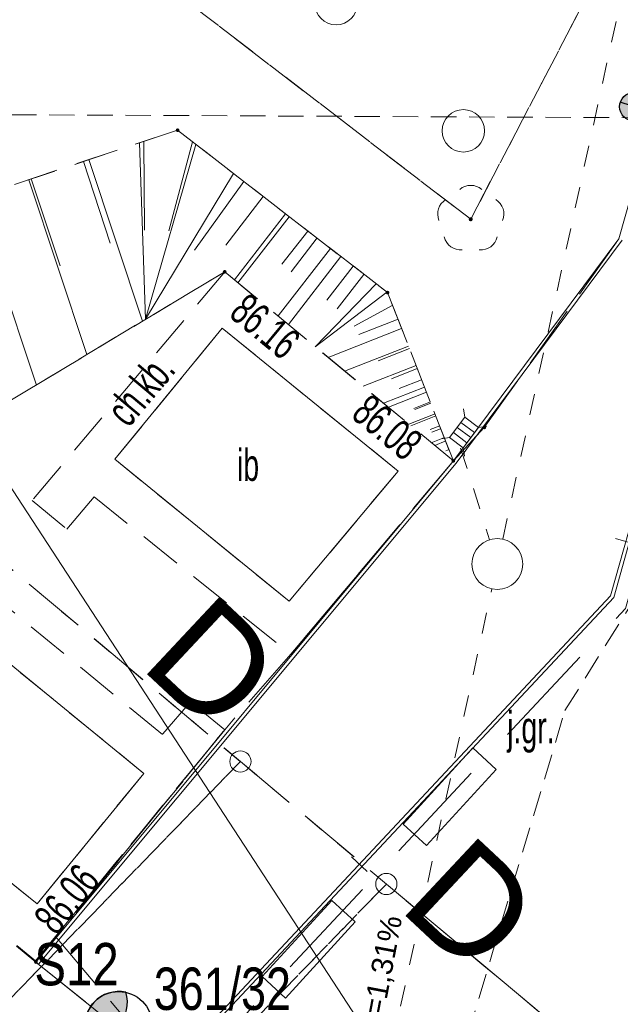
# Model space of a CAD drawing. Header units: metres. Extents: x 6541766 to 6542178, y 5894743 to 5895314.
# Tile 11 of 77: x 6541830 to 6541844, y 5895007 to 5895030. Entities that reach past the tile are written whole.
import ezdxf
from ezdxf.enums import TextEntityAlignment as Align

# ---------------------------------------------------------------- set-up
doc = ezdxf.new("R2010")
doc.units = ezdxf.units.M
for name, pattern in [('0.5_0.5', [1, 0.5, -0.5]), ('1.0_0.5', [1.5, 1, -0.5]), ('1.5_0.5', [2, 1.5, -0.5]), ('2', [0.9, 0.6, -0.3]), ('DASHED', [0.75, 0.5, -0.25]), ('egkk-500', [2, 1.5, -0.5]), ('egug-500', [1, 0.5, -0.5])]:
    doc.linetypes.add(name, pattern=pattern)
for name, color, linetype in [('000 Inne (niezydentyfikowane)', 7, 'Continuous'), ('211-numer działki ewidencyjnej', 7, 'Continuous'), ('217-kontur klasyfikacyjny', 7, 'Continuous'), ('218-kontur użytku gruntowego', 7, 'Continuous'), ('219-działka ewidencyjna', 7, 'Continuous'), ('chodnik', 7, 'Continuous'), ('chodnik-Atr17', 7, 'Continuous'), ('inna budowla', 7, 'Continuous'), ('inna budowla-Atr17', 7, 'Continuous'), ('jezdnia', 7, 'Continuous'), ('jezdnia-Atr17', 7, 'Continuous'), ('krawężnik', 7, 'Continuous'), ('pikieta sztuczna-Atr2', 7, 'Continuous'), ('przewód elektroenergetyczny podziemny', 7, 'Continuous'), ('skarpa nieumocniona', 7, 'Continuous'), ('zadrzewienie  zakrzewienie', 7, 'Continuous'), ('Zakres', 7, 'Continuous')]:
    doc.layers.add(name, color=color, linetype=linetype)
for name, color, linetype, lineweight in [('_dr opis', 7, 'Continuous', 25), ('_dr_obrzeże 8x30', 210, 'Continuous', 30), ('_dr_ścieki kd', 36, 'Continuous', 30), ('IE - Kable projektowane', 1, 'DASHED', 20), ('IE - podklad', 8, 'Continuous', 9), ('IE - rury ochronne', 5, 'Continuous', 9), ('IE - SŁUP', 1, 'Continuous', 30)]:
    doc.layers.add(name, color=color, linetype=linetype, lineweight=lineweight)
doc.styles.add('ARIAL', font='arial.ttf')
doc.styles.add('MtXpl_Arial24', font='arial.ttf', dxfattribs={"height": 0.2})
doc.styles.add('MtXpl_Arial4', font='arial.ttf', dxfattribs={"height": 0.2})

# ---------------------------------------------------------------- blocks, each defined once
blk = doc.blocks.new('blok - sanitarne pzt chelmza ng')
at = {"layer": '_dr_ścieki kd', "linetype": '0.5_0.5', "lineweight": 9}
for p, q in [((6542341.554, 5895017.543), (6542347.21, 5895043.405)), ((6542340.562, 5895019.689), (6542341.245, 5895017.529)), ((6542336.368, 5894993.826), (6542341.298, 5895016.371))]:
    blk.add_line(p, q, dxfattribs=at)
at = {"layer": '_dr_ścieki kd', "lineweight": 9, "flags": 128}
for points in [[(6542340.659, 5895020.42), (6542340.631, 5895020.618)], [(6542340.98, 5895020.181), (6542340.659, 5895020.42), (6542340.3, 5895019.94), (6542340.62, 5895019.7), (6542340.98, 5895020.181)], [(6542340.8, 5895019.941), (6542340.48, 5895020.18)], [(6542340.89, 5895020.061), (6542340.569, 5895020.3)], [(6542340.98, 5895020.181), (6542341.178, 5895020.209)], [(6542340.3, 5895019.94), (6542340.102, 5895019.911)], [(6542340.71, 5895019.82), (6542340.39, 5895020.06)], [(6542340.62, 5895019.7), (6542340.649, 5895019.502)]]:
    blk.add_lwpolyline(points, dxfattribs=at)
at = {"layer": '_dr_ścieki kd', "lineweight": 9}
blk.add_circle((6542341.426, 5895016.957), 0.6, dxfattribs=at)
at = {"layer": 'przewód elektroenergetyczny podziemny', "color": 1, "linetype": 'Continuous', "lineweight": 9}
blk.add_line((6542328.04, 5895021.7), (6542339.992, 5895003.38), dxfattribs=at)
at = {"layer": '_dr_ścieki kd', "linetype": '0.5_0.5', "lineweight": 9, "style": 'MtXpl_Arial4'}
blk.add_text('L=23,7m i=1,31%', height=0.5, rotation=79.2403, dxfattribs=at).set_placement((6542338.164, 5895003.232))
blk = doc.blocks.new('blok - podklad szary rfqfqw')
at = {"color": 8, "lineweight": 9}
for p, q in [((6541861.974, 5895080.084), (6541844.097, 5895016.209)), ((6541844.097, 5895016.209), (6541833.5, 5895004.884))]:
    blk.add_line(p, q, dxfattribs=at)
at = {"color": 8, "linetype": 'ByBlock', "lineweight": 9}
for p, q in [((6541844.696, 5895017.422), (6541844.215, 5895017.557)), ((6541838.356, 5895009.707), (6541837.991, 5895010.048))]:
    blk.add_line(p, q, dxfattribs=at)
at = {"color": 8, "linetype": 'Continuous', "lineweight": 9}
for centre, radius in [((6541837.626, 5895030.176), 0.5), ((6541837.626, 5895030.176), 0.5), ((6541840.626, 5895027.176), 0.5), ((6541840.626, 5895027.176), 0.5), ((6541835.37, 5895012.3), 0.25), ((6541835.37, 5895012.3), 0.25), ((6541838.81, 5895009.41), 0.25), ((6541838.81, 5895009.41), 0.25)]:
    blk.add_circle(centre, radius, dxfattribs=at)
for centre, start, end in [((6541840.8, 5895025.49), 49.272, 130.728), ((6541840.8, 5895025.49), 49.272, 130.728), ((6541840.42, 5895025.214), 121.308, 202.548), ((6541840.42, 5895025.214), 121.308, 202.548), ((6541841.18, 5895025.214), 337.452, 58.692), ((6541841.18, 5895025.214), 337.452, 58.692), ((6541840.565, 5895024.766), 193.221, 274.871), ((6541840.565, 5895024.766), 193.221, 274.871), ((6541841.035, 5895024.766), 265.129, 346.779), ((6541841.035, 5895024.766), 265.129, 346.779)]:
    blk.add_arc(centre, 0.4, start, end, dxfattribs=at)
at = {"color": 8, "linetype": 'Continuous', "lineweight": 9, "extrusion": (0, 0, -1)}
for points in [[(-6541833.858, 5895027.158), (-6541833.858, 5895027.222), (-6541833.845, 5895027.19)], [(-6541833.858, 5895027.158), (-6541833.858, 5895027.222), (-6541833.845, 5895027.19)], [(-6541833.858, 5895027.222), (-6541833.89, 5895027.145), (-6541833.89, 5895027.235)], [(-6541833.858, 5895027.222), (-6541833.89, 5895027.145), (-6541833.89, 5895027.235)], [(-6541833.858, 5895027.222), (-6541833.858, 5895027.158), (-6541833.89, 5895027.145)], [(-6541833.858, 5895027.222), (-6541833.858, 5895027.158), (-6541833.89, 5895027.145)], [(-6541833.89, 5895027.235), (-6541833.89, 5895027.145), (-6541833.922, 5895027.158)], [(-6541833.89, 5895027.235), (-6541833.922, 5895027.158), (-6541833.922, 5895027.222)], [(-6541833.89, 5895027.235), (-6541833.89, 5895027.145), (-6541833.922, 5895027.158)], [(-6541833.89, 5895027.235), (-6541833.922, 5895027.158), (-6541833.922, 5895027.222)], [(-6541833.922, 5895027.222), (-6541833.922, 5895027.158), (-6541833.935, 5895027.19)], [(-6541833.922, 5895027.222), (-6541833.922, 5895027.158), (-6541833.935, 5895027.19)], [(-6541840.765, 5895025.055), (-6541840.765, 5895025.125), (-6541840.75, 5895025.09)], [(-6541840.765, 5895025.055), (-6541840.765, 5895025.125), (-6541840.75, 5895025.09)], [(-6541840.768, 5895025.058), (-6541840.768, 5895025.122), (-6541840.755, 5895025.09)], [(-6541840.768, 5895025.058), (-6541840.768, 5895025.122), (-6541840.755, 5895025.09)], [(-6541840.765, 5895025.125), (-6541840.8, 5895025.04), (-6541840.8, 5895025.14)], [(-6541840.765, 5895025.125), (-6541840.8, 5895025.04), (-6541840.8, 5895025.14)], [(-6541840.765, 5895025.125), (-6541840.765, 5895025.055), (-6541840.8, 5895025.04)], [(-6541840.765, 5895025.125), (-6541840.765, 5895025.055), (-6541840.8, 5895025.04)], [(-6541840.768, 5895025.122), (-6541840.8, 5895025.045), (-6541840.8, 5895025.135)], [(-6541840.768, 5895025.122), (-6541840.8, 5895025.045), (-6541840.8, 5895025.135)], [(-6541840.768, 5895025.122), (-6541840.768, 5895025.058), (-6541840.8, 5895025.045)], [(-6541840.768, 5895025.122), (-6541840.768, 5895025.058), (-6541840.8, 5895025.045)], [(-6541840.8, 5895025.14), (-6541840.8, 5895025.04), (-6541840.835, 5895025.055)], [(-6541840.8, 5895025.14), (-6541840.835, 5895025.055), (-6541840.835, 5895025.125)], [(-6541840.8, 5895025.14), (-6541840.8, 5895025.04), (-6541840.835, 5895025.055)], [(-6541840.8, 5895025.14), (-6541840.835, 5895025.055), (-6541840.835, 5895025.125)], [(-6541840.8, 5895025.135), (-6541840.8, 5895025.045), (-6541840.832, 5895025.058)], [(-6541840.8, 5895025.135), (-6541840.832, 5895025.058), (-6541840.832, 5895025.122)], [(-6541840.8, 5895025.135), (-6541840.8, 5895025.045), (-6541840.832, 5895025.058)], [(-6541840.8, 5895025.135), (-6541840.832, 5895025.058), (-6541840.832, 5895025.122)], [(-6541840.832, 5895025.122), (-6541840.832, 5895025.058), (-6541840.845, 5895025.09)], [(-6541840.832, 5895025.122), (-6541840.832, 5895025.058), (-6541840.845, 5895025.09)], [(-6541840.835, 5895025.125), (-6541840.835, 5895025.055), (-6541840.85, 5895025.09)], [(-6541840.835, 5895025.125), (-6541840.835, 5895025.055), (-6541840.85, 5895025.09)], [(-6541834.968, 5895023.818), (-6541834.968, 5895023.882), (-6541834.955, 5895023.85)], [(-6541834.968, 5895023.818), (-6541834.968, 5895023.882), (-6541834.955, 5895023.85)], [(-6541834.968, 5895023.882), (-6541835, 5895023.805), (-6541835, 5895023.895)], [(-6541834.968, 5895023.882), (-6541835, 5895023.805), (-6541835, 5895023.895)], [(-6541834.968, 5895023.882), (-6541834.968, 5895023.818), (-6541835, 5895023.805)], [(-6541834.968, 5895023.882), (-6541834.968, 5895023.818), (-6541835, 5895023.805)], [(-6541835, 5895023.895), (-6541835, 5895023.805), (-6541835.032, 5895023.818)], [(-6541835, 5895023.895), (-6541835.032, 5895023.818), (-6541835.032, 5895023.882)], [(-6541835, 5895023.895), (-6541835, 5895023.805), (-6541835.032, 5895023.818)], [(-6541835, 5895023.895), (-6541835.032, 5895023.818), (-6541835.032, 5895023.882)], [(-6541835.032, 5895023.882), (-6541835.032, 5895023.818), (-6541835.045, 5895023.85)], [(-6541835.032, 5895023.882), (-6541835.032, 5895023.818), (-6541835.045, 5895023.85)], [(-6541838.808, 5895023.328), (-6541838.808, 5895023.392), (-6541838.795, 5895023.36)], [(-6541838.808, 5895023.328), (-6541838.808, 5895023.392), (-6541838.795, 5895023.36)], [(-6541838.808, 5895023.392), (-6541838.84, 5895023.315), (-6541838.84, 5895023.405)], [(-6541838.808, 5895023.392), (-6541838.84, 5895023.315), (-6541838.84, 5895023.405)], [(-6541838.808, 5895023.392), (-6541838.808, 5895023.328), (-6541838.84, 5895023.315)], [(-6541838.808, 5895023.392), (-6541838.808, 5895023.328), (-6541838.84, 5895023.315)], [(-6541838.84, 5895023.405), (-6541838.84, 5895023.315), (-6541838.872, 5895023.328)], [(-6541838.84, 5895023.405), (-6541838.872, 5895023.328), (-6541838.872, 5895023.392)], [(-6541838.84, 5895023.405), (-6541838.84, 5895023.315), (-6541838.872, 5895023.328)], [(-6541838.84, 5895023.405), (-6541838.872, 5895023.328), (-6541838.872, 5895023.392)], [(-6541838.872, 5895023.392), (-6541838.872, 5895023.328), (-6541838.885, 5895023.36)], [(-6541838.872, 5895023.392), (-6541838.872, 5895023.328), (-6541838.885, 5895023.36)], [(-6541841.088, 5895020.148), (-6541841.088, 5895020.212), (-6541841.075, 5895020.18)], [(-6541841.088, 5895020.148), (-6541841.088, 5895020.212), (-6541841.075, 5895020.18)], [(-6541841.088, 5895020.212), (-6541841.12, 5895020.135), (-6541841.12, 5895020.225)], [(-6541841.088, 5895020.212), (-6541841.12, 5895020.135), (-6541841.12, 5895020.225)], [(-6541841.088, 5895020.212), (-6541841.088, 5895020.148), (-6541841.12, 5895020.135)], [(-6541841.088, 5895020.212), (-6541841.088, 5895020.148), (-6541841.12, 5895020.135)], [(-6541841.12, 5895020.225), (-6541841.12, 5895020.135), (-6541841.152, 5895020.148)], [(-6541841.12, 5895020.225), (-6541841.152, 5895020.148), (-6541841.152, 5895020.212)], [(-6541841.12, 5895020.225), (-6541841.12, 5895020.135), (-6541841.152, 5895020.148)], [(-6541841.12, 5895020.225), (-6541841.152, 5895020.148), (-6541841.152, 5895020.212)], [(-6541841.152, 5895020.212), (-6541841.152, 5895020.148), (-6541841.165, 5895020.18)], [(-6541841.152, 5895020.212), (-6541841.152, 5895020.148), (-6541841.165, 5895020.18)], [(-6541840.358, 5895019.358), (-6541840.358, 5895019.422), (-6541840.345, 5895019.39)], [(-6541840.358, 5895019.358), (-6541840.358, 5895019.422), (-6541840.345, 5895019.39)], [(-6541840.358, 5895019.422), (-6541840.39, 5895019.345), (-6541840.39, 5895019.435)], [(-6541840.358, 5895019.422), (-6541840.39, 5895019.345), (-6541840.39, 5895019.435)], [(-6541840.358, 5895019.422), (-6541840.358, 5895019.358), (-6541840.39, 5895019.345)], [(-6541840.358, 5895019.422), (-6541840.358, 5895019.358), (-6541840.39, 5895019.345)], [(-6541840.39, 5895019.435), (-6541840.39, 5895019.345), (-6541840.422, 5895019.358)], [(-6541840.39, 5895019.435), (-6541840.422, 5895019.358), (-6541840.422, 5895019.422)], [(-6541840.39, 5895019.435), (-6541840.39, 5895019.345), (-6541840.422, 5895019.358)], [(-6541840.39, 5895019.435), (-6541840.422, 5895019.358), (-6541840.422, 5895019.422)], [(-6541840.422, 5895019.422), (-6541840.422, 5895019.358), (-6541840.435, 5895019.39)], [(-6541840.422, 5895019.422), (-6541840.422, 5895019.358), (-6541840.435, 5895019.39)], [(-6541830.518, 5895007.538), (-6541830.518, 5895007.602), (-6541830.505, 5895007.57)], [(-6541830.518, 5895007.602), (-6541830.55, 5895007.525), (-6541830.55, 5895007.615)], [(-6541830.518, 5895007.602), (-6541830.518, 5895007.538), (-6541830.55, 5895007.525)], [(-6541830.55, 5895007.615), (-6541830.55, 5895007.525), (-6541830.582, 5895007.538)], [(-6541830.55, 5895007.615), (-6541830.582, 5895007.538), (-6541830.582, 5895007.602)], [(-6541830.582, 5895007.602), (-6541830.582, 5895007.538), (-6541830.595, 5895007.57)]]:
    blk.add_solid(points, dxfattribs=at)
at = {"layer": '000 Inne (niezydentyfikowane)', "color": 8, "linetype": 'Continuous', "lineweight": 9}
for p, q in [((6541832.99, 5895026.89), (6541833.13, 5895022.73)), ((6541833.09, 5895026.92), (6541833.11, 5895024.83)), ((6541834.24, 5895026.92), (6541833.68, 5895024.82)), ((6541834.32, 5895026.85), (6541833.13, 5895022.73)), ((6541831.67, 5895026.45), (6541832.3, 5895024.53)), ((6541831.8, 5895026.5), (6541833.06, 5895022.69)), ((6541830.38, 5895026.02), (6541831.75, 5895021.9)), ((6541830.44, 5895026.04), (6541831.12, 5895023.99)), ((6541835.21, 5895026.17), (6541833.13, 5895022.73)), ((6541835.45, 5895025.98), (6541834.29, 5895024.36)), ((6541829.09, 5895025.6), (6541830.56, 5895021.18)), ((6541835.91, 5895025.63), (6541835.03, 5895024.48)), ((6541836.43, 5895025.22), (6541835.23, 5895023.66)), ((6541836.52, 5895025.15), (6541835.31, 5895023.59)), ((6541836.96, 5895024.81), (6541836.35, 5895024.03)), ((6541837.18, 5895024.65), (6541836.57, 5895023.85)), ((6541837.49, 5895024.4), (6541836.26, 5895022.81)), ((6541837.74, 5895024.21), (6541836.5, 5895022.61)), ((6541838.03, 5895023.98), (6541837.41, 5895023.18)), ((6541838.28, 5895023.79), (6541837.65, 5895022.98)), ((6541838.57, 5895023.57), (6541837.13, 5895022.08)), ((6541838.82, 5895023.37), (6541837.13, 5895022.08)), ((6541838.96, 5895023.06), (6541838.05, 5895022.57)), ((6541839.09, 5895022.73), (6541838.16, 5895022.37)), ((6541839.17, 5895022.51), (6541837.44, 5895021.83)), ((6541839.33, 5895022.1), (6541837.82, 5895021.51)), ((6541839.36, 5895022.04), (6541838.62, 5895021.75)), ((6541839.51, 5895021.64), (6541838.26, 5895021.15)), ((6541839.54, 5895021.57), (6541838.93, 5895021.33)), ((6541839.64, 5895021.3), (6541839.11, 5895021.1)), ((6541839.71, 5895021.13), (6541838.74, 5895020.75)), ((6541839.76, 5895021.01), (6541838.86, 5895020.66)), ((6541839.85, 5895020.78), (6541839.46, 5895020.63)), ((6541839.86, 5895020.75), (6541839.48, 5895020.6)), ((6541839.96, 5895020.5), (6541839.34, 5895020.26)), ((6541839.98, 5895020.45), (6541839.39, 5895020.22)), ((6541840.07, 5895020.22), (6541839.84, 5895020.13)), ((6541840.09, 5895020.15), (6541839.88, 5895020.07)), ((6541840.18, 5895019.94), (6541839.87, 5895019.82)), ((6541840.21, 5895019.86), (6541839.95, 5895019.75)), ((6541840.29, 5895019.66), (6541840.21, 5895019.63))]:
    blk.add_line(p, q, dxfattribs=at)
at = {"layer": '217-kontur klasyfikacyjny', "color": 8, "linetype": 'egkk-500', "lineweight": 9}
for p, q in [((6541819.67, 5895025.49), (6541835.37, 5895012.3)), ((6541819.67, 5895025.49), (6541835.37, 5895012.3)), ((6541835.37, 5895012.3), (6541838.81, 5895009.41)), ((6541835.37, 5895012.3), (6541838.81, 5895009.41)), ((6541838.81, 5895009.41), (6541841.198, 5895007.41)), ((6541838.81, 5895009.41), (6541845.71, 5895003.63))]:
    blk.add_line(p, q, dxfattribs=at)
at = {"layer": '218-kontur użytku gruntowego', "color": 8, "linetype": 'egug-500', "lineweight": 9}
for p, q in [((6541835.37, 5895012.3), (6541819.67, 5895025.49)), ((6541819.67, 5895025.49), (6541835.37, 5895012.3)), ((6541835.37, 5895012.3), (6541819.67, 5895025.49)), ((6541819.67, 5895025.49), (6541835.37, 5895012.3)), ((6541835.37, 5895012.3), (6541824.92, 5895001.52)), ((6541824.92, 5895001.52), (6541835.37, 5895012.3)), ((6541835.37, 5895012.3), (6541824.92, 5895001.52)), ((6541824.92, 5895001.52), (6541835.37, 5895012.3)), ((6541838.81, 5895009.41), (6541835.37, 5895012.3)), ((6541835.37, 5895012.3), (6541838.81, 5895009.41)), ((6541838.81, 5895009.41), (6541835.37, 5895012.3)), ((6541835.37, 5895012.3), (6541838.81, 5895009.41)), ((6541827.71, 5894997.94), (6541838.81, 5895009.41)), ((6541838.81, 5895009.41), (6541827.71, 5894997.94)), ((6541827.71, 5894997.94), (6541838.81, 5895009.41)), ((6541838.81, 5895009.41), (6541827.71, 5894997.94)), ((6541838.81, 5895009.41), (6541841.198, 5895007.41)), ((6541841.198, 5895007.41), (6541838.81, 5895009.41)), ((6541838.81, 5895009.41), (6541845.71, 5895003.63)), ((6541845.71, 5895003.63), (6541838.81, 5895009.41))]:
    blk.add_line(p, q, dxfattribs=at)
at = {"layer": '219-działka ewidencyjna', "color": 8, "linetype": '0.5_0.5', "lineweight": 9}
for p, q in [((6541835.37, 5895012.3), (6541824.92, 5895001.52)), ((6541835.37, 5895012.3), (6541824.92, 5895001.52)), ((6541838.81, 5895009.41), (6541835.37, 5895012.3)), ((6541838.81, 5895009.41), (6541835.37, 5895012.3)), ((6541838.81, 5895009.41), (6541827.71, 5894997.94)), ((6541838.81, 5895009.41), (6541827.71, 5894997.94)), ((6541841.198, 5895007.41), (6541838.81, 5895009.41)), ((6541845.71, 5895003.63), (6541838.81, 5895009.41))]:
    blk.add_line(p, q, dxfattribs=at)
at = {"layer": '_dr_obrzeże 8x30', "color": 8, "lineweight": 9}
for p, q in [((6541861.974, 5895080.084), (6541844.097, 5895016.209)), ((6541862.066, 5895080.118), (6541844.169, 5895016.169)), ((6541859.565, 5895079.197), (6541844.294, 5895024.631)), ((6541844.294, 5895024.631), (6541840.39, 5895019.39)), ((6541844.367, 5895024.595), (6541840.453, 5895019.34)), ((6541840.39, 5895019.39), (6541830.55, 5895007.57)), ((6541840.453, 5895019.34), (6541830.611, 5895007.519)), ((6541844.097, 5895016.209), (6541833.5, 5895004.884)), ((6541844.169, 5895016.169), (6541833.559, 5895004.829))]:
    blk.add_line(p, q, dxfattribs=at)
at = {"layer": 'chodnik', "color": 8, "linetype": '1.0_0.5', "lineweight": 9}
for p, q in [((6541835, 5895023.85), (6541830.46, 5895018.46)), ((6541835, 5895023.85), (6541830.46, 5895018.46)), ((6541840.39, 5895019.39), (6541835, 5895023.85)), ((6541840.39, 5895019.39), (6541835, 5895023.85)), ((6541832.41, 5895019.43), (6541834.94, 5895022.52)), ((6541832.41, 5895019.43), (6541834.94, 5895022.52)), ((6541834.94, 5895022.52), (6541839.09, 5895019.15)), ((6541834.94, 5895022.52), (6541839.09, 5895019.15)), ((6541833.53, 5895012.94), (6541824.43, 5895020.41)), ((6541833.53, 5895012.94), (6541824.43, 5895020.41)), ((6541836.52, 5895016.08), (6541832.41, 5895019.43)), ((6541836.52, 5895016.08), (6541832.41, 5895019.43)), ((6541836.56, 5895014.83), (6541840.39, 5895019.39)), ((6541836.56, 5895014.83), (6541840.39, 5895019.39)), ((6541839.09, 5895019.15), (6541836.52, 5895016.08)), ((6541839.09, 5895019.15), (6541836.52, 5895016.08)), ((6541831.28, 5895017.78), (6541831.92, 5895018.54)), ((6541831.28, 5895017.78), (6541831.92, 5895018.54)), ((6541831.92, 5895018.54), (6541836.56, 5895014.83)), ((6541831.92, 5895018.54), (6541836.56, 5895014.83)), ((6541830.46, 5895018.46), (6541831.28, 5895017.78)), ((6541830.46, 5895018.46), (6541831.28, 5895017.78)), ((6541829.02, 5895015.35), (6541833.09, 5895012.02)), ((6541829.02, 5895015.35), (6541833.09, 5895012.02)), ((6541834.19, 5895013.71), (6541833.53, 5895012.94)), ((6541834.19, 5895013.71), (6541833.53, 5895012.94)), ((6541835, 5895013.05), (6541834.19, 5895013.71)), ((6541835, 5895013.05), (6541834.19, 5895013.71)), ((6541830.55, 5895007.57), (6541835, 5895013.05)), ((6541831.01, 5895008.17), (6541835, 5895013.05)), ((6541830.58, 5895008.94), (6541826.5, 5895012.23)), ((6541830.58, 5895008.94), (6541826.5, 5895012.23)), ((6541833.09, 5895012.02), (6541830.58, 5895008.94)), ((6541833.09, 5895012.02), (6541830.58, 5895008.94)), ((6541825.45, 5895011.75), (6541830.54, 5895007.6)), ((6541825.45, 5895011.75), (6541830.55, 5895007.57)), ((6541830.54, 5895007.6), (6541831.01, 5895008.17))]:
    blk.add_line(p, q, dxfattribs=at)
at = {"layer": 'inna budowla', "color": 8, "linetype": 'Continuous', "lineweight": 9}
for p, q in [((6541834.94, 5895022.52), (6541832.41, 5895019.43)), ((6541834.94, 5895022.52), (6541832.41, 5895019.43)), ((6541839.09, 5895019.15), (6541834.94, 5895022.52)), ((6541839.09, 5895019.15), (6541834.94, 5895022.52)), ((6541832.41, 5895019.43), (6541836.52, 5895016.08)), ((6541832.41, 5895019.43), (6541836.52, 5895016.08)), ((6541836.52, 5895016.08), (6541839.09, 5895019.15)), ((6541836.52, 5895016.08), (6541839.09, 5895019.15)), ((6541833.09, 5895012.02), (6541829.02, 5895015.35)), ((6541833.09, 5895012.02), (6541829.02, 5895015.35)), ((6541826.5, 5895012.23), (6541830.58, 5895008.94)), ((6541826.5, 5895012.23), (6541830.58, 5895008.94)), ((6541830.58, 5895008.94), (6541833.09, 5895012.02)), ((6541830.58, 5895008.94), (6541833.09, 5895012.02))]:
    blk.add_line(p, q, dxfattribs=at)
at = {"layer": 'jezdnia', "color": 8, "linetype": '1.5_0.5', "lineweight": 9}
for p, q in [((6541848.88, 5895031.06), (6541841.12, 5895020.18)), ((6541848.88, 5895031.06), (6541841.12, 5895020.18)), ((6541841.12, 5895020.18), (6541840.39, 5895019.39)), ((6541841.12, 5895020.18), (6541840.39, 5895019.39)), ((6541840.39, 5895019.39), (6541836.56, 5895014.83)), ((6541840.39, 5895019.39), (6541836.56, 5895014.83)), ((6541836.56, 5895014.83), (6541835, 5895013.05)), ((6541836.56, 5895014.83), (6541835, 5895013.05)), ((6541835, 5895013.05), (6541830.55, 5895007.57)), ((6541835, 5895013.05), (6541831.01, 5895008.17)), ((6541831.01, 5895008.17), (6541838.68, 5894999.14)), ((6541830.55, 5895007.57), (6541840.72, 5894999.39))]:
    blk.add_line(p, q, dxfattribs=at)
at = {"layer": 'krawężnik', "color": 8, "linetype": 'Continuous', "lineweight": 9}
blk.add_line((6541840.72, 5894999.39), (6541830.55, 5895007.57), dxfattribs=at)
at = {"layer": 'skarpa nieumocniona', "color": 8, "linetype": '1.0_0.5', "lineweight": 9}
for p, q in [((6541828.62, 5895025.44), (6541833.89, 5895027.19)), ((6541828.62, 5895025.44), (6541833.89, 5895027.19)), ((6541833.89, 5895027.19), (6541828.62, 5895025.44)), ((6541833.89, 5895027.19), (6541828.62, 5895025.44)), ((6541833.89, 5895027.19), (6541838.84, 5895023.36)), ((6541833.89, 5895027.19), (6541838.84, 5895023.36)), ((6541838.84, 5895023.36), (6541833.89, 5895027.19)), ((6541838.84, 5895023.36), (6541833.89, 5895027.19)), ((6541835, 5895023.85), (6541829.47, 5895020.53)), ((6541835, 5895023.85), (6541829.47, 5895020.53)), ((6541829.47, 5895020.53), (6541835, 5895023.85)), ((6541829.47, 5895020.53), (6541835, 5895023.85)), ((6541840.39, 5895019.39), (6541835, 5895023.85)), ((6541840.39, 5895019.39), (6541835, 5895023.85)), ((6541835, 5895023.85), (6541840.39, 5895019.39)), ((6541835, 5895023.85), (6541840.39, 5895019.39)), ((6541838.84, 5895023.36), (6541840.39, 5895019.39)), ((6541838.84, 5895023.36), (6541840.39, 5895019.39)), ((6541840.39, 5895019.39), (6541838.84, 5895023.36)), ((6541840.39, 5895019.39), (6541838.84, 5895023.36))]:
    blk.add_line(p, q, dxfattribs=at)
at = {"layer": 'zadrzewienie  zakrzewienie', "color": 8, "linetype": '1.0_0.5', "lineweight": 9}
for p, q in [((6541840.8, 5895025.09), (6541826.54, 5895036.04)), ((6541826.54, 5895036.04), (6541840.8, 5895025.09)), ((6541844.25, 5895031.72), (6541840.8, 5895025.09)), ((6541840.8, 5895025.09), (6541844.25, 5895031.72))]:
    blk.add_line(p, q, dxfattribs=at)
at = {"layer": 'Zakres', "color": 8, "linetype": '2', "lineweight": 9}
for p, q in [((6541843.02, 5895013.5), (6541885, 5895080.88)), ((6541843.02, 5895013.5), (6541885, 5895080.88)), ((6541843.02, 5895013.5), (6541885, 5895080.88)), ((6541843.02, 5895013.5), (6541885, 5895080.88)), ((6541875.56, 5895027.34), (6541799.19, 5895027.7)), ((6541830.67, 5894972.22), (6541843.02, 5895013.5)), ((6541830.67, 5894972.22), (6541843.02, 5895013.5)), ((6541830.67, 5894972.22), (6541843.02, 5895013.5)), ((6541830.67, 5894972.22), (6541843.02, 5895013.5))]:
    blk.add_line(p, q, dxfattribs=at)
at = {"layer": '211-numer działki ewidencyjnej', "color": 8, "linetype": 'Continuous', "lineweight": 9, "width": 0.79}
blk.add_text('361/32', height=1, dxfattribs=at).set_placement((6541833.33, 5895006.44))
blk.add_text('361/32', height=1, dxfattribs=at).set_placement((6541833.33, 5895006.44))
at = {"layer": '_dr opis', "color": 8, "lineweight": 9, "style": 'MtXpl_Arial24'}
blk.add_text('D      D', height=2.5, rotation=316.9034, dxfattribs=at).set_placement((6541832.96, 5895014.554))
at = {"layer": 'chodnik-Atr17', "color": 8, "lineweight": 9, "width": 0.667}
blk.add_text('ch.kb.', height=0.75, rotation=50.047, dxfattribs=at).set_placement((6541832.73, 5895020.15))
blk.add_text('ch.kb.', height=0.75, rotation=50.047, dxfattribs=at).set_placement((6541832.73, 5895020.15))
blk.add_text('ch.kb.', height=0.75, rotation=50.047, dxfattribs=at).set_placement((6541832.73, 5895020.15))
at = {"layer": 'inna budowla-Atr17', "color": 8, "lineweight": 9, "width": 0.667}
blk.add_text('ib', height=0.75, dxfattribs=at).set_placement((6541835.29, 5895018.92))
blk.add_text('ib', height=0.75, dxfattribs=at).set_placement((6541835.29, 5895018.92))
at = {"layer": 'jezdnia-Atr17', "color": 8, "lineweight": 9, "width": 0.667}
blk.add_text('j.gr.', height=0.75, dxfattribs=at).set_placement((6541841.66, 5895012.73))
at = {"layer": 'pikieta sztuczna-Atr2', "color": 8, "lineweight": 9, "width": 0.667}
for s, rotation, p in [('86.16', 320.394, (6541835.55, 5895023.39, 86.16)), ('86.16', 320.393, (6541835.55, 5895023.39)), ('86.08', 320.394, (6541838.43, 5895021.01, 86.08)), ('86.08', 320.393, (6541838.43, 5895021.01))]:
    blk.add_text(s, height=0.75, rotation=rotation, dxfattribs=at).set_placement(p, align=Align.TOP_LEFT)
blk.add_text('86.06', height=0.75, rotation=50.922, dxfattribs=at).set_placement((6541831.04, 5895008.17))
blk = doc.blocks.new('blok - slup osw 2 bmtge')
at = {"layer": 'IE - SŁUP', "ltscale": 0.75}
for points in [[(6542149.124, 5895285.978, 0.57735), (6542149.113, 5895284.606, 0.57735)], [(6542146.931, 5895285.311, 1), (6542146.256, 5895285.311, 1)]]:
    blk.add_hatch(color=5, dxfattribs=at).paths.add_polyline_path(points)
at = {"layer": 'IE - SŁUP', "color": 5, "ltscale": 0.75}
for p, q in [((6542146.596, 5895285.649, 0.474), (6542146.591, 5895284.974, 0.474)), ((6542146.931, 5895285.309, 0.474), (6542146.256, 5895285.314, 0.474)), ((6542147.931, 5895285.301, 0.474), (6542146.931, 5895285.309, 0.474))]:
    blk.add_line(p, q, dxfattribs=at)
for centre, radius in [((6542148.723, 5895285.295, 0.474), 0.792), ((6542146.593, 5895285.311, 0.474), 0.338)]:
    blk.add_circle(centre, radius, dxfattribs=at)
for centre, start, end in [((6542149.515, 5895285.289, 0.474), 119.5534, 239.5534), ((6542148.723, 5895285.295, 0.474), 299.5534, 59.5534)]:
    blk.add_arc(centre, 0.792, start, end, dxfattribs=at)

msp = doc.modelspace()

# ---------------------------------------------------------------- linework, layer by layer
at = {"layer": 'IE - Kable projektowane', "ltscale": 5, "elevation": 86.721, "flags": 128}
msp.add_lwpolyline([(6541833.98, 5895004.719), (6541844.45, 5895015.909), (6541847.536, 5895026.936), (6541844.647, 5895027.745), (6541850.191, 5895047.556), (6541855.456, 5895066.4), (6541859.255, 5895078.955), (6541849.56, 5895085.473), (6541866.549, 5895115.048), (6541880.962, 5895141.429), (6541891.902, 5895161.39), (6541896.707, 5895167.147), (6541916.525, 5895189.657), (6541934.268, 5895213.82), (6541940.817, 5895223.302), (6541948.852, 5895239.982), (6541958.583, 5895268.41)], dxfattribs=at)
at = {"layer": 'IE - rury ochronne', "lineweight": 9}
for points in [[(6541839.209, 5895010.825), (6541840.851, 5895012.62), (6541841.399, 5895012.114), (6541839.757, 5895010.319)], [(6541835.884, 5895007.226), (6541837.526, 5895009.021), (6541838.074, 5895008.515), (6541836.431, 5895006.72)]]:
    msp.add_lwpolyline(points, close=True, dxfattribs=at)

# ---------------------------------------------------------------- block references
at = {"layer": '_dr_ścieki kd', "lineweight": 9}
msp.add_blockref('blok - sanitarne pzt chelmza ng', (-500, 0), dxfattribs=at)
at = {"layer": 'IE - podklad'}
msp.add_blockref('blok - podklad szary rfqfqw', (0, 0), dxfattribs=at)
at = {"layer": 'IE - SŁUP'}
for p, rotation in [((-1463412.794, 2224888.203, 86.247), 342.6070801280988), ((15348310.023, 5887779.105, 86.247), 137.9302169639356)]:
    msp.add_blockref('blok - slup osw 2 bmtge', p, dxfattribs=dict(at, rotation=rotation))

# ---------------------------------------------------------------- texts
at = {"layer": 'IE - SŁUP', "style": 'ARIAL', "width": 0.8}
msp.add_text('S12', height=1, dxfattribs=at).set_placement((6541830.514, 5895007.019))

doc.saveas('drawing.dxf')
